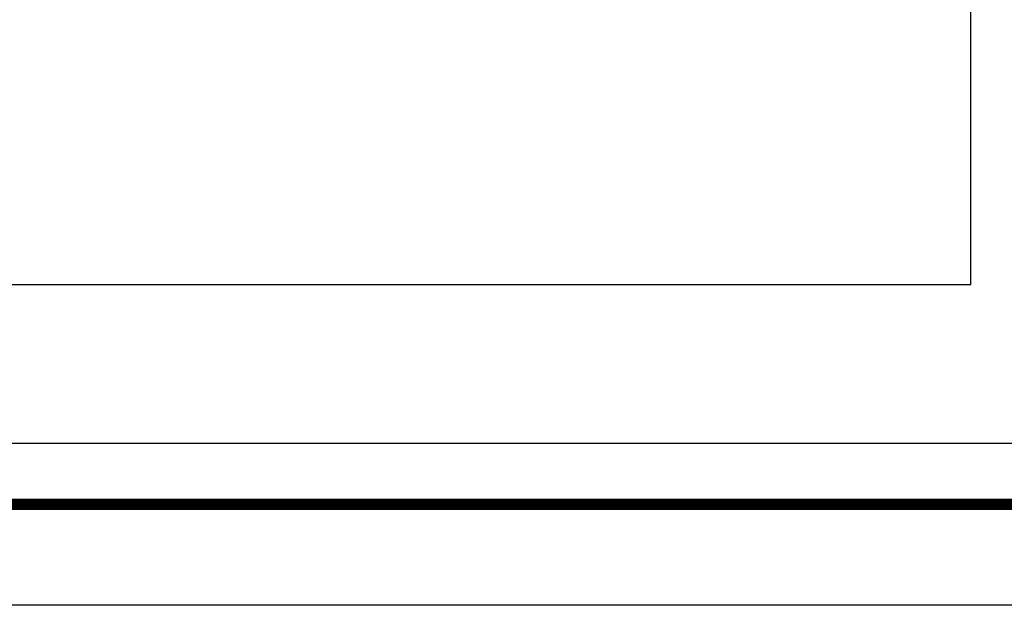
# Model space of a CAD drawing. Header units: millimetres. Extents: x -53 to 3023, y -53 to 2153.
# Tile 34 of 52: x 1927 to 2410, y 0 to 287. Entities that reach past the tile are written whole.
import ezdxf

# ---------------------------------------------------------------- set-up
doc = ezdxf.new("R2010")
doc.units = ezdxf.units.MM
doc.header["$LTSCALE"] = 5
doc.linetypes.add('DASH', pattern=[0.35, 0.25, -0.1])
doc.layers.get('Defpoints').update_dxf_attribs({"color": 8})
for name, color, linetype in [('A-建筑-窗户', 4, 'Continuous'), ('A2图框$0$E-图框', 100, 'Continuous'), ('Q-立面-粗线', 30, 'Continuous')]:
    doc.layers.add(name, color=color, linetype=linetype)
doc.layers.add('A-批量打印图层', color=251, linetype='Continuous', plot=False)
doc.layers.add('A2图框$0$图框外线', color=1, linetype='Continuous', plot=False)

# ---------------------------------------------------------------- blocks, each defined once
blk = doc.blocks.new('A2图框')
at = {"layer": 'A2图框$0$E-图框', "color": 4, "const_width": 1.131}
blk.add_lwpolyline([(-363.403, 295.298), (209.385, 295.298), (209.385, -104.904), (-363.403, -104.904)], close=True, dxfattribs=at)
at = {"layer": 'A2图框$0$图框外线', "color": 1}
blk.add_lwpolyline([(-374.716, 305.197), (219.284, 305.197), (219.284, -114.803), (-374.716, -114.803)], close=True, dxfattribs=at)
blk.add_lwpolyline([(-374.716, 305.197), (219.284, 305.197), (219.284, -114.803), (-374.716, -114.803)], close=True, dxfattribs=at)
blk.add_lwpolyline([(-374.716, 305.197), (219.284, 305.197), (219.284, -114.803), (-374.716, -114.803)], close=True, dxfattribs=at)
blk = doc.blocks.new('0')
at = {"color": 3}
blk.add_line((-535380.329, 505054.409), (-534861.541, 505054.409), dxfattribs=at)
at = {"layer": 'A-批量打印图层'}
blk.add_lwpolyline([(-535391.642, 505458.51), (-534797.642, 505458.51), (-534797.642, 505038.51), (-535391.642, 505038.51)], close=True, dxfattribs=at)
at = {"layer": 'Defpoints', "linetype": 'Continuous'}
blk.add_lwpolyline([(-535331.891, 505069.966), (-534912.834, 505069.966), (-534912.834, 505158.837), (-535331.891, 505158.837)], close=True, dxfattribs=at)
at = {"layer": 'Q-立面-粗线', "linetype": 'DASH', "ltscale": 5}
blk.add_lwpolyline([(-535331.891, 505069.966), (-534912.834, 505069.966), (-534912.834, 505158.837), (-535331.891, 505158.837)], close=True, dxfattribs=at)
at = {"layer": 'A-建筑-窗户', "ltscale": 0.5}
blk.add_blockref('A2图框', (-535016.926, 505153.313), dxfattribs=at)

msp = doc.modelspace()

# ---------------------------------------------------------------- block references
at = {"xscale": 5, "yscale": 5, "zscale": 5}
msp.add_blockref('0', (2676958.21, -2525192.55), dxfattribs=at)

doc.saveas('drawing.dxf')
